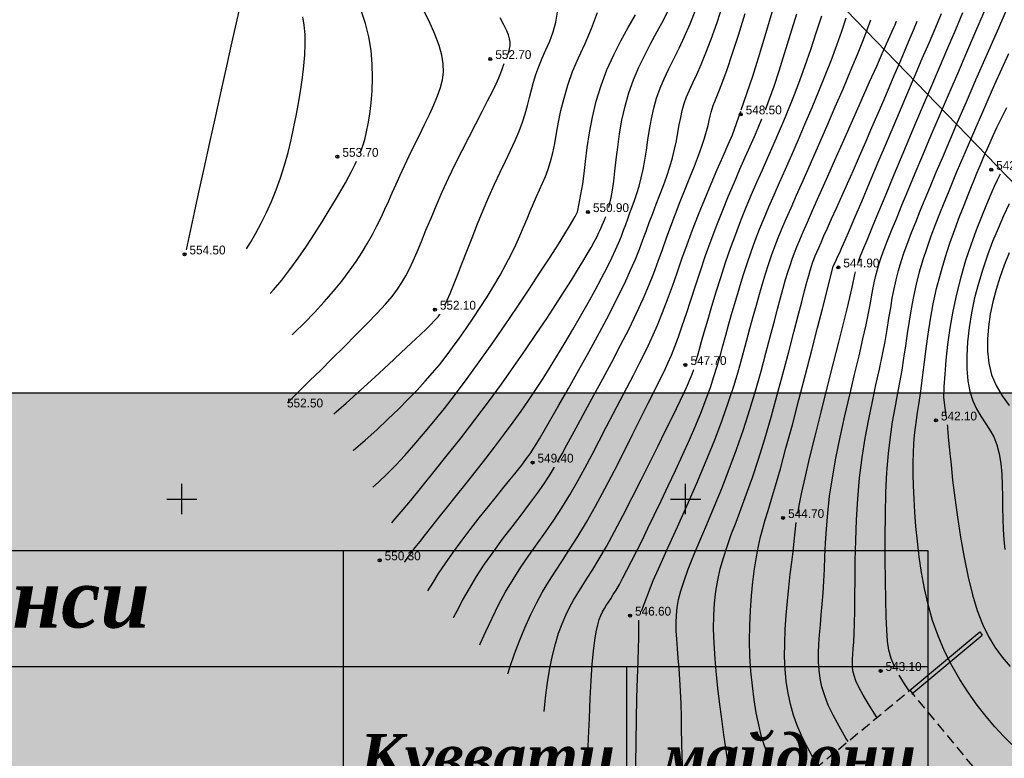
# Model space of a CAD drawing. Extents: x 10527 to 38813, y 13847 to 37526.
# Tile 176 of 256: x 35187 to 35285, y 36412 to 36486. Entities that reach past the tile are written whole.
import ezdxf

# ---------------------------------------------------------------- set-up
doc = ezdxf.new("R2010")
doc.units = 0
doc.header["$LTSCALE"] = 0.5
doc.header["$MEASUREMENT"] = 0
doc.header["$PDMODE"] = 32
doc.header["$PDSIZE"] = 0.3
doc.linetypes.add('CONTI', pattern=[0])
doc.linetypes.add('ЗД_СТР_РАЗВ', pattern=[3, 2, -1])
for name, color, linetype in [('(004) Точки рельефа', 7, 'Continuous'), ('(007) Здания', 7, 'Continuous'), ('(040) Ограда', 7, 'Continuous'), ('GORIZDEFAULT', 32, 'CONTI'), ('PI_TTDEFAULT', 5, 'CONTI'), ('SETKR', 2, 'CONTI')]:
    doc.layers.add(name, color=color, linetype=linetype)
doc.layers.add('(032) Горизонтали утолщенные', color=32, linetype='Continuous', lineweight=30)
doc.layers.add('.', color=7, linetype='Continuous', lineweight=15)
doc.styles.add('D-431', font='txt')
doc.styles.get("Standard").update_dxf_attribs({"font": 'times.ttf'})
doc.linetypes.add('ОГРАДА_ГЛИН', pattern='A,4,["|",Standard,S=0.8,R=0,X=0,Y=-0.8],0.5,["|",Standard,S=0.8,R=0,X=0,Y=-0.8],3.5', length=8)

# ---------------------------------------------------------------- blocks, each defined once
blk = doc.blocks.new('BL_333')
at = {"color": 0}
for p, q in [((0, -1.5), (0, 1.5)), ((-1.5, 0), (1.5, 0))]:
    blk.add_line(p, q, dxfattribs=at)
blk = doc.blocks.new('gergrgrre')
at = {"layer": '(007) Здания', "linetype": 'ЗД_СТР_РАЗВ', "flags": 128}
blk.add_lwpolyline([(360128.84, 4200523.056), (360107.887, 4200505.749), (360101.297, 4200513.727), (360122.25, 4200531.033)], close=True, dxfattribs=at)
at = {"layer": '(032) Горизонтали утолщенные', "color": 32}
for points in [[(360076.11, 4200569.23, 552), (360076.35, 4200569.73, 552), (360076.63, 4200570.38, 552), (360076.97, 4200571.22, 552), (360077.36, 4200572.2, 552), (360077.8, 4200573.34, 552), (360078.28, 4200574.59, 552), (360078.8, 4200575.92, 552), (360079.35, 4200577.29, 552), (360079.91, 4200578.66, 552), (360080.48, 4200579.98, 552), (360081.04, 4200581.24, 552), (360081.59, 4200582.42, 552), (360082.12, 4200583.53, 552), (360082.62, 4200584.57, 552), (360083.07, 4200585.56, 552), (360083.47, 4200586.49, 552), (360083.82, 4200587.38, 552), (360084.09, 4200588.22, 552), (360084.32, 4200589.03, 552), (360084.52, 4200589.82, 552), (360084.71, 4200590.59, 552), (360084.91, 4200591.35, 552), (360085.14, 4200592.12, 552), (360085.42, 4200592.91, 552), (360085.76, 4200593.72, 552), (360086.14, 4200594.55, 552), (360086.52, 4200595.43, 552), (360086.86, 4200596.34, 552), (360087.12, 4200597.3, 552), (360087.28, 4200598.31, 552)], [(360072.11, 4200543.75, 550), (360072.12, 4200543.77, 550), (360072.14, 4200543.79, 550), (360072.42, 4200544.2, 550), (360072.76, 4200544.67, 550), (360073.16, 4200545.2, 550), (360073.64, 4200545.8, 550), (360074.18, 4200546.5, 550), (360074.82, 4200547.29, 550), (360075.55, 4200548.2, 550), (360076.37, 4200549.23, 550), (360077.27, 4200550.35, 550), (360078.22, 4200551.55, 550), (360079.2, 4200552.79, 550), (360080.18, 4200554.04, 550), (360081.13, 4200555.28, 550), (360082.04, 4200556.48, 550), (360082.89, 4200557.62, 550), (360083.67, 4200558.72, 550), (360084.42, 4200559.79, 550), (360085.14, 4200560.86, 550), (360085.85, 4200561.95, 550), (360086.56, 4200563.07, 550), (360087.29, 4200564.26, 550), (360088.04, 4200565.52, 550), (360088.82, 4200566.83, 550), (360089.58, 4200568.15, 550), (360090.33, 4200569.46, 550), (360091.03, 4200570.73, 550), (360091.66, 4200571.91, 550), (360092.22, 4200572.98, 550), (360092.68, 4200573.92, 550), (360093.05, 4200574.73, 550), (360093.36, 4200575.44, 550), (360093.62, 4200576.08, 550), (360093.84, 4200576.67, 550), (360094.05, 4200577.24, 550), (360094.25, 4200577.8, 550), (360094.47, 4200578.38, 550), (360094.7, 4200578.99, 550), (360094.93, 4200579.63, 550), (360095.17, 4200580.32, 550), (360095.39, 4200581.05, 550), (360095.6, 4200581.85, 550), (360095.78, 4200582.7, 550), (360095.95, 4200583.63, 550), (360096.1, 4200584.61, 550), (360096.24, 4200585.63, 550), (360096.41, 4200586.67, 550), (360096.6, 4200587.72, 550), (360096.83, 4200588.76, 550), (360097.12, 4200589.77, 550), (360097.47, 4200590.75, 550), (360097.88, 4200591.7, 550), (360098.33, 4200592.67, 550), (360098.83, 4200593.67, 550), (360099.36, 4200594.73, 550), (360099.9, 4200595.88, 550), (360100.45, 4200597.15, 550), (360101, 4200598.55, 550)], [(360056.405, 4200574.834, 554), (360056.8, 4200575.46, 554), (360057.34, 4200576.37, 554), (360057.88, 4200577.36, 554), (360058.4, 4200578.41, 554), (360058.91, 4200579.52, 554), (360059.37, 4200580.68, 554), (360059.8, 4200581.88, 554), (360060.19, 4200583.11, 554), (360060.54, 4200584.37, 554), (360060.85, 4200585.64, 554), (360061.13, 4200586.92, 554), (360061.38, 4200588.18, 554), (360061.61, 4200589.43, 554), (360061.81, 4200590.65, 554), (360061.98, 4200591.83, 554), (360062.11, 4200592.97, 554), (360062.2, 4200594.07, 554), (360062.25, 4200595.11, 554), (360062.23, 4200596.09, 554), (360062.15, 4200597.01, 554), (360062.01, 4200597.85, 554)], [(360107.91, 4200588.6, 548), (360108.32, 4200589.7, 548), (360108.77, 4200590.97, 548), (360109.27, 4200592.49, 548), (360109.82, 4200594.19, 548), (360110.42, 4200596.1, 548), (360111.05, 4200598.12, 548)], [(360116.116, 4200525.967, 544), (360115.91, 4200526.3, 544), (360115.23, 4200527.46, 544), (360114.64, 4200528.56, 544), (360114.16, 4200529.56, 544), (360113.8, 4200530.49, 544), (360113.53, 4200531.37, 544), (360113.35, 4200532.21, 544), (360113.24, 4200533.04, 544), (360113.19, 4200533.87, 544), (360113.19, 4200534.72, 544), (360113.23, 4200535.61, 544), (360113.29, 4200536.54, 544), (360113.37, 4200537.52, 544), (360113.46, 4200538.53, 544), (360113.56, 4200539.59, 544), (360113.65, 4200540.7, 544), (360113.72, 4200541.85, 544), (360113.78, 4200543.04, 544), (360113.83, 4200544.3, 544), (360113.88, 4200545.63, 544), (360113.97, 4200547.06, 544), (360114.1, 4200548.61, 544), (360114.29, 4200550.28, 544), (360114.56, 4200552.1, 544), (360114.91, 4200554.07, 544), (360115.34, 4200556.14, 544), (360115.8, 4200558.26, 544), (360116.29, 4200560.35, 544), (360116.77, 4200562.36, 544), (360117.21, 4200564.22, 544), (360117.6, 4200565.88, 544), (360117.91, 4200567.28, 544), (360118.15, 4200568.45, 544), (360118.34, 4200569.43, 544), (360118.49, 4200570.26, 544), (360118.62, 4200570.97, 544), (360118.74, 4200571.6, 544), (360118.87, 4200572.18, 544), (360119.03, 4200572.77, 544), (360119.21, 4200573.38, 544), (360119.44, 4200574.05, 544), (360119.71, 4200574.79, 544), (360120.04, 4200575.65, 544), (360120.44, 4200576.64, 544), (360120.91, 4200577.8, 544), (360121.47, 4200579.14, 544), (360122.09, 4200580.65, 544), (360122.79, 4200582.32, 544), (360123.54, 4200584.11, 544), (360124.35, 4200586.02, 544), (360125.2, 4200588.02, 544), (360126.08, 4200590.1, 544), (360127, 4200592.21, 544), (360127.91, 4200594.34, 544), (360128.81, 4200596.42, 544), (360129.67, 4200598.41, 544)], [(360099.73, 4200523.08, 546), (360099.66, 4200524.46, 546), (360099.62, 4200525.83, 546), (360099.6, 4200527.17, 546), (360099.59, 4200528.48, 546), (360099.55, 4200529.73, 546), (360099.5, 4200530.94, 546), (360099.43, 4200532.09, 546), (360099.35, 4200533.18, 546), (360099.26, 4200534.21, 546), (360099.18, 4200535.18, 546), (360099.12, 4200536.09, 546), (360099.07, 4200536.94, 546), (360099.05, 4200537.72, 546), (360099.08, 4200538.47, 546), (360099.16, 4200539.23, 546), (360099.3, 4200540.03, 546), (360099.53, 4200540.91, 546), (360099.84, 4200541.9, 546), (360100.26, 4200543.04, 546), (360100.79, 4200544.37, 546), (360101.4, 4200545.85, 546), (360102.09, 4200547.47, 546), (360102.83, 4200549.22, 546), (360103.58, 4200551.06, 546), (360104.33, 4200552.97, 546), (360105.06, 4200554.92, 546), (360105.74, 4200556.91, 546), (360106.37, 4200558.88, 546), (360106.95, 4200560.82, 546), (360107.48, 4200562.69, 546), (360107.96, 4200564.46, 546), (360108.39, 4200566.09, 546), (360108.78, 4200567.56, 546), (360109.12, 4200568.85, 546), (360109.41, 4200569.96, 546), (360109.68, 4200570.93, 546), (360109.92, 4200571.77, 546), (360110.14, 4200572.51, 546), (360110.36, 4200573.18, 546), (360110.57, 4200573.81, 546), (360110.79, 4200574.41, 546), (360111.03, 4200575.03, 546), (360111.32, 4200575.72, 546), (360111.66, 4200576.52, 546), (360112.09, 4200577.48, 546), (360112.6, 4200578.64, 546), (360113.23, 4200580.04, 546), (360113.97, 4200581.72, 546), (360114.81, 4200583.61, 546), (360115.7, 4200585.6, 546), (360116.6, 4200587.62, 546), (360117.46, 4200589.58, 546), (360118.26, 4200591.39, 546), (360118.96, 4200592.95, 546), (360119.51, 4200594.2, 546), (360119.94, 4200595.16, 546), (360120.26, 4200595.88, 546), (360120.49, 4200596.4, 546), (360120.66, 4200596.78, 546), (360120.78, 4200597.04, 546), (360120.87, 4200597.24, 546), (360120.92, 4200597.4, 546)], [(360082.35, 4200532.674, 548), (360082.58, 4200533.38, 548), (360083.02, 4200534.65, 548), (360083.51, 4200535.95, 548), (360084.04, 4200537.24, 548), (360084.6, 4200538.5, 548), (360085.19, 4200539.69, 548), (360085.8, 4200540.79, 548), (360086.43, 4200541.83, 548), (360087.09, 4200542.86, 548), (360087.79, 4200543.92, 548), (360088.52, 4200545.05, 548), (360089.31, 4200546.29, 548), (360090.15, 4200547.7, 548), (360091.05, 4200549.29, 548), (360091.98, 4200551.03, 548), (360092.93, 4200552.84, 548), (360093.85, 4200554.65, 548), (360094.74, 4200556.41, 548), (360095.56, 4200558.05, 548), (360096.28, 4200559.51, 548), (360096.9, 4200560.73, 548), (360097.41, 4200561.76, 548), (360097.86, 4200562.66, 548), (360098.24, 4200563.48, 548), (360098.59, 4200564.29, 548), (360098.93, 4200565.14, 548), (360099.28, 4200566.09, 548), (360099.66, 4200567.18, 548), (360100.07, 4200568.41, 548), (360100.5, 4200569.74, 548), (360100.97, 4200571.16, 548), (360101.46, 4200572.64, 548), (360101.98, 4200574.15, 548), (360102.52, 4200575.67, 548), (360103.09, 4200577.18, 548), (360103.68, 4200578.65, 548), (360104.26, 4200580.07, 548), (360104.84, 4200581.44, 548), (360105.39, 4200582.72, 548), (360105.92, 4200583.92, 548), (360106.4, 4200585, 548), (360106.82, 4200585.95, 548), (360107.2, 4200586.84, 548), (360107.56, 4200587.72, 548)], [(360131.2, 4200582.23, 542), (360130.92, 4200581.63, 542), (360130.62, 4200580.99, 542), (360130.3, 4200580.25, 542), (360129.85, 4200579.21, 542), (360129.36, 4200578.01, 542), (360128.84, 4200576.67, 542), (360128.31, 4200575.2, 542), (360127.79, 4200573.65, 542), (360127.3, 4200572.02, 542), (360126.87, 4200570.34, 542), (360126.51, 4200568.64, 542), (360126.22, 4200566.96, 542), (360125.99, 4200565.33, 542), (360125.82, 4200563.79, 542), (360125.71, 4200562.38, 542), (360125.63, 4200561.13, 542), (360125.6, 4200560.09, 542), (360125.82, 4200558.25, 542)], [(360065.097, 4200558.457, 552), (360066.3, 4200559.51, 552), (360067.72, 4200560.79, 552), (360069.14, 4200562.08, 552), (360070.5, 4200563.34, 552), (360071.75, 4200564.5, 552), (360072.81, 4200565.49, 552), (360073.65, 4200566.29, 552), (360074.28, 4200566.89, 552), (360074.74, 4200567.34, 552), (360075.06, 4200567.67, 552), (360075.28, 4200567.91, 552), (360075.43, 4200568.09, 552), (360075.56, 4200568.26, 552), (360075.59, 4200568.3, 552), (360075.62, 4200568.35, 552)], [(360125.94, 4200557.37, 542), (360125.98, 4200557.21, 542), (360126, 4200556.98, 542), (360126.03, 4200556.64, 542), (360126.07, 4200556.16, 542), (360126.13, 4200555.48, 542), (360126.21, 4200554.57, 542), (360126.34, 4200553.39, 542), (360126.5, 4200551.89, 542), (360126.72, 4200550.13, 542), (360126.98, 4200548.22, 542), (360127.29, 4200546.21, 542), (360127.63, 4200544.2, 542), (360128.03, 4200542.27, 542), (360128.46, 4200540.49, 542), (360128.94, 4200538.94, 542), (360129.46, 4200537.58, 542), (360130.05, 4200536.38, 542), (360130.69, 4200535.31, 542), (360131.41, 4200534.32, 542), (360132.21, 4200533.38, 542)]]:
    blk.add_polyline3d(points, dxfattribs=at)
at = {"layer": '(040) Ограда', "linetype": 'ОГРАДА_ГЛИН', "flags": 128}
blk.add_lwpolyline([(360122.179, 4200530.975), (360129.187, 4200536.822)], dxfattribs=at)
at = {"linetype": 'Continuous', "elevation": 1.643}
blk.add_lwpolyline([(359968.105, 4200751.148), (360144.875, 4200568.598), (360208.905, 4200501.768), (360248.135, 4200449.088), (360280.365, 4200400.868), (360329.345, 4200345.008), (360410.625, 4200285.188), (360473.125, 4200218.998), (360491.256, 4200199.541)], dxfattribs=at)
at = {"linetype": 'Continuous'}
for points in [[(360122.435, 4200530.668), (360129.443, 4200536.515)], [(360129.187, 4200536.822), (360129.443, 4200536.515)]]:
    blk.add_lwpolyline(points, dxfattribs=at)
at = {"layer": 'GORIZDEFAULT', "color": 32}
for points in [[(360067.74, 4200584.4, 553.5), (360067.88, 4200584.78, 553.5), (360068.03, 4200585.24, 553.5), (360068.19, 4200585.79, 553.5), (360068.34, 4200586.44, 553.5), (360068.49, 4200587.22, 553.5), (360068.65, 4200588.19, 553.5), (360068.78, 4200589.3, 553.5), (360068.88, 4200590.51, 553.5), (360068.92, 4200591.79, 553.5), (360068.9, 4200593.13, 553.5), (360068.78, 4200594.49, 553.5), (360068.57, 4200595.85, 553.5), (360068.23, 4200597.18, 553.5), (360067.79, 4200598.47, 553.5)], [(360082.34, 4200594.09, 552.5), (360082.44, 4200594.37, 552.5), (360082.53, 4200594.67, 552.5), (360082.57, 4200594.99, 552.5), (360082.57, 4200595.32, 552.5), (360082.52, 4200595.66, 552.5), (360082.41, 4200596.04, 552.5), (360082.22, 4200596.5, 552.5), (360081.96, 4200597.05, 552.5), (360081.61, 4200597.74, 552.5)], [(360060.944, 4200566.282, 553), (360061.15, 4200566.48, 553), (360062.16, 4200567.48, 553), (360063.16, 4200568.52, 553), (360064.14, 4200569.57, 553), (360065.04, 4200570.61, 553), (360065.87, 4200571.62, 553), (360066.62, 4200572.61, 553), (360067.29, 4200573.56, 553), (360067.89, 4200574.49, 553), (360068.43, 4200575.39, 553), (360068.92, 4200576.26, 553), (360069.37, 4200577.11, 553), (360069.78, 4200577.94, 553), (360070.16, 4200578.76, 553), (360070.53, 4200579.57, 553), (360070.89, 4200580.39, 553), (360071.27, 4200581.24, 553), (360071.66, 4200582.13, 553), (360072.1, 4200583.06, 553), (360072.57, 4200584.04, 553), (360073.07, 4200585.06, 553), (360073.58, 4200586.1, 553), (360074.09, 4200587.14, 553), (360074.57, 4200588.15, 553), (360075, 4200589.11, 553), (360075.37, 4200590.01, 553), (360075.66, 4200590.83, 553), (360075.86, 4200591.6, 553), (360075.96, 4200592.36, 553), (360075.94, 4200593.16, 553), (360075.8, 4200594.02, 553), (360075.53, 4200594.99, 553), (360075.11, 4200596.12, 553), (360074.54, 4200597.41, 553), (360073.82, 4200598.83, 553)], [(360092.37, 4200578.91, 550.5), (360092.49, 4200579.36, 550.5), (360092.62, 4200579.93, 550.5), (360092.74, 4200580.65, 550.5), (360092.87, 4200581.55, 550.5), (360092.98, 4200582.54, 550.5), (360093.11, 4200583.68, 550.5), (360093.26, 4200584.92, 550.5), (360093.44, 4200586.23, 550.5), (360093.68, 4200587.59, 550.5), (360093.99, 4200588.96, 550.5), (360094.37, 4200590.3, 550.5), (360094.83, 4200591.59, 550.5), (360095.37, 4200592.84, 550.5), (360095.95, 4200594.04, 550.5), (360096.56, 4200595.22, 550.5), (360097.18, 4200596.37, 550.5), (360097.79, 4200597.52, 550.5), (360098.36, 4200598.66, 550.5)], [(360087.28, 4200553.68, 549), (360087.74, 4200554.5, 549), (360088.22, 4200555.37, 549), (360088.74, 4200556.34, 549), (360089.32, 4200557.43, 549), (360090.07, 4200558.8, 549), (360090.9, 4200560.32, 549), (360091.78, 4200561.93, 549), (360092.68, 4200563.59, 549), (360093.55, 4200565.26, 549), (360094.38, 4200566.88, 549), (360095.13, 4200568.43, 549), (360095.78, 4200569.85, 549), (360096.34, 4200571.17, 549), (360096.83, 4200572.41, 549), (360097.27, 4200573.6, 549), (360097.69, 4200574.76, 549), (360098.1, 4200575.91, 549), (360098.53, 4200577.08, 549), (360098.99, 4200578.29, 549), (360099.47, 4200579.51, 549), (360099.96, 4200580.73, 549), (360100.43, 4200581.91, 549), (360100.88, 4200583.03, 549), (360101.28, 4200584.07, 549), (360101.62, 4200585, 549), (360101.88, 4200585.8, 549), (360102.08, 4200586.48, 549), (360102.22, 4200587.06, 549), (360102.34, 4200587.56, 549), (360102.43, 4200587.99, 549), (360102.52, 4200588.37, 549), (360102.62, 4200588.71, 549), (360102.74, 4200589.05, 549), (360102.9, 4200589.44, 549), (360103.1, 4200589.92, 549), (360103.37, 4200590.58, 549), (360103.7, 4200591.45, 549), (360104.12, 4200592.61, 549), (360104.63, 4200594.12, 549), (360105.24, 4200596, 549), (360105.92, 4200598.16, 549)], [(360074.41, 4200540.91, 549.5), (360074.93, 4200541.73, 549.5), (360075.48, 4200542.61, 549.5), (360076.12, 4200543.59, 549.5), (360076.88, 4200544.66, 549.5), (360077.72, 4200545.8, 549.5), (360078.61, 4200546.97, 549.5), (360079.52, 4200548.13, 549.5), (360080.41, 4200549.24, 549.5), (360081.23, 4200550.27, 549.5), (360081.96, 4200551.17, 549.5), (360082.56, 4200551.91, 549.5), (360083.04, 4200552.51, 549.5), (360083.43, 4200553, 549.5), (360083.73, 4200553.38, 549.5), (360083.96, 4200553.68, 549.5), (360084.15, 4200553.93, 549.5), (360084.32, 4200554.15, 549.5), (360084.47, 4200554.36, 549.5), (360084.63, 4200554.6, 549.5), (360084.84, 4200554.92, 549.5), (360085.12, 4200555.37, 549.5), (360085.49, 4200555.99, 549.5), (360085.98, 4200556.83, 549.5), (360086.62, 4200557.94, 549.5), (360087.43, 4200559.33, 549.5), (360088.36, 4200560.97, 549.5), (360089.37, 4200562.76, 549.5), (360090.41, 4200564.63, 549.5), (360091.44, 4200566.51, 549.5), (360092.4, 4200568.32, 549.5), (360093.25, 4200569.98, 549.5), (360093.96, 4200571.42, 549.5), (360094.54, 4200572.69, 549.5), (360095.01, 4200573.79, 549.5), (360095.41, 4200574.79, 549.5), (360095.75, 4200575.7, 549.5), (360096.07, 4200576.57, 549.5), (360096.39, 4200577.44, 549.5), (360096.73, 4200578.33, 549.5), (360097.09, 4200579.25, 549.5), (360097.45, 4200580.18, 549.5), (360097.8, 4200581.11, 549.5), (360098.13, 4200582.04, 549.5), (360098.44, 4200582.96, 549.5), (360098.7, 4200583.85, 549.5), (360098.91, 4200584.72, 549.5), (360099.09, 4200585.55, 549.5), (360099.23, 4200586.35, 549.5), (360099.37, 4200587.12, 549.5), (360099.51, 4200587.85, 549.5), (360099.67, 4200588.56, 549.5), (360099.87, 4200589.24, 549.5), (360100.1, 4200589.9, 549.5), (360100.39, 4200590.57, 549.5), (360100.72, 4200591.3, 549.5), (360101.1, 4200592.12, 549.5), (360101.53, 4200593.09, 549.5), (360102.01, 4200594.25, 549.5), (360102.54, 4200595.63, 549.5), (360103.12, 4200597.27, 549.5), (360103.73, 4200599.12, 549.5)], [(360101.06, 4200563.74, 547.5), (360101.21, 4200564.26, 547.5), (360101.38, 4200564.88, 547.5), (360101.59, 4200565.62, 547.5), (360101.88, 4200566.65, 547.5), (360102.22, 4200567.84, 547.5), (360102.61, 4200569.15, 547.5), (360103.03, 4200570.55, 547.5), (360103.49, 4200571.99, 547.5), (360103.96, 4200573.46, 547.5), (360104.46, 4200574.9, 547.5), (360104.97, 4200576.29, 547.5), (360105.49, 4200577.63, 547.5), (360106.02, 4200578.94, 547.5), (360106.55, 4200580.2, 547.5), (360107.08, 4200581.44, 547.5), (360107.62, 4200582.66, 547.5), (360108.15, 4200583.87, 547.5), (360108.68, 4200585.07, 547.5), (360109.21, 4200586.28, 547.5), (360109.73, 4200587.52, 547.5), (360110.26, 4200588.8, 547.5), (360110.79, 4200590.13, 547.5), (360111.32, 4200591.53, 547.5), (360111.87, 4200593.02, 547.5), (360112.41, 4200594.6, 547.5), (360112.96, 4200596.25, 547.5), (360113.5, 4200597.93, 547.5)], [(360095.61, 4200538.88, 546.5), (360096.77, 4200541.91, 546.5), (360097.46, 4200543.43, 546.5), (360098.28, 4200545.23, 546.5), (360099.19, 4200547.24, 546.5), (360100.15, 4200549.39, 546.5), (360101.11, 4200551.59, 546.5), (360102.04, 4200553.78, 546.5), (360102.89, 4200555.89, 546.5), (360103.62, 4200557.84, 546.5), (360104.26, 4200559.64, 546.5), (360104.8, 4200561.31, 546.5), (360105.27, 4200562.86, 546.5), (360105.68, 4200564.3, 546.5), (360106.05, 4200565.65, 546.5), (360106.38, 4200566.92, 546.5), (360106.71, 4200568.12, 546.5), (360107.02, 4200569.25, 546.5), (360107.32, 4200570.33, 546.5), (360107.62, 4200571.36, 546.5), (360107.92, 4200572.34, 546.5), (360108.23, 4200573.27, 546.5), (360108.53, 4200574.17, 546.5), (360108.85, 4200575.04, 546.5), (360109.19, 4200575.9, 546.5), (360109.56, 4200576.81, 546.5), (360109.98, 4200577.8, 546.5), (360110.46, 4200578.9, 546.5), (360111.01, 4200580.15, 546.5), (360111.65, 4200581.6, 546.5), (360112.38, 4200583.25, 546.5), (360113.18, 4200585.07, 546.5), (360114.01, 4200586.97, 546.5), (360114.84, 4200588.9, 546.5), (360115.65, 4200590.77, 546.5), (360116.4, 4200592.53, 546.5), (360117.05, 4200594.1, 546.5), (360117.59, 4200595.43, 546.5), (360118.03, 4200596.56, 546.5), (360118.39, 4200597.55, 546.5)], [(360090.303, 4200524.424, 547), (360090.37, 4200526.29, 547), (360090.45, 4200528.28, 547), (360090.54, 4200530.22, 547), (360090.64, 4200532.02, 547), (360090.74, 4200533.61, 547), (360090.86, 4200534.93, 547), (360090.99, 4200536, 547), (360091.13, 4200536.84, 547), (360091.27, 4200537.51, 547), (360091.43, 4200538.04, 547), (360091.59, 4200538.46, 547), (360091.76, 4200538.81, 547), (360091.94, 4200539.13, 547), (360092.12, 4200539.45, 547), (360092.33, 4200539.77, 547), (360092.56, 4200540.12, 547), (360092.81, 4200540.52, 547), (360093.09, 4200540.98, 547), (360093.42, 4200541.54, 547), (360093.78, 4200542.19, 547), (360094.18, 4200542.96, 547), (360094.63, 4200543.83, 547), (360095.13, 4200544.81, 547), (360095.67, 4200545.9, 547), (360096.25, 4200547.1, 547), (360096.89, 4200548.41, 547), (360097.56, 4200549.82, 547), (360098.27, 4200551.3, 547), (360098.99, 4200552.83, 547), (360099.69, 4200554.37, 547), (360100.37, 4200555.88, 547), (360101, 4200557.33, 547), (360101.56, 4200558.69, 547), (360102.04, 4200559.93, 547), (360102.46, 4200561.08, 547), (360102.81, 4200562.15, 547), (360103.13, 4200563.18, 547), (360103.42, 4200564.19, 547), (360103.7, 4200565.21, 547), (360103.99, 4200566.27, 547), (360104.29, 4200567.38, 547), (360104.62, 4200568.54, 547), (360104.97, 4200569.74, 547), (360105.33, 4200570.95, 547), (360105.7, 4200572.17, 547), (360106.1, 4200573.37, 547), (360106.5, 4200574.53, 547), (360106.91, 4200575.66, 547), (360107.34, 4200576.77, 547), (360107.79, 4200577.87, 547), (360108.26, 4200579, 547), (360108.77, 4200580.17, 547), (360109.31, 4200581.41, 547), (360109.9, 4200582.73, 547), (360110.53, 4200584.16, 547), (360111.19, 4200585.68, 547), (360111.87, 4200587.25, 547), (360112.55, 4200588.85, 547), (360113.22, 4200590.45, 547), (360113.86, 4200592.03, 547), (360114.46, 4200593.56, 547), (360115, 4200595.02, 547), (360115.5, 4200596.41, 547), (360115.94, 4200597.74, 547)], [(360067.021, 4200554.832, 551.5), (360067.03, 4200554.84, 551.5), (360068.19, 4200555.84, 551.5), (360069.34, 4200556.88, 551.5), (360070.44, 4200557.92, 551.5), (360071.49, 4200558.93, 551.5), (360072.47, 4200559.9, 551.5), (360073.34, 4200560.81, 551.5), (360074.14, 4200561.68, 551.5), (360074.87, 4200562.51, 551.5), (360075.56, 4200563.33, 551.5), (360076.22, 4200564.16, 551.5), (360076.87, 4200565.02, 551.5), (360077.53, 4200565.93, 551.5), (360078.22, 4200566.91, 551.5), (360078.92, 4200567.93, 551.5), (360079.62, 4200568.99, 551.5), (360080.31, 4200570.07, 551.5), (360080.97, 4200571.15, 551.5), (360081.6, 4200572.22, 551.5), (360082.17, 4200573.26, 551.5), (360082.69, 4200574.26, 551.5), (360083.14, 4200575.21, 551.5), (360083.55, 4200576.12, 551.5), (360083.92, 4200576.98, 551.5), (360084.26, 4200577.8, 551.5), (360084.58, 4200578.57, 551.5), (360084.9, 4200579.31, 551.5), (360085.2, 4200580, 551.5), (360085.51, 4200580.66, 551.5), (360085.8, 4200581.32, 551.5), (360086.09, 4200582, 551.5), (360086.35, 4200582.72, 551.5), (360086.6, 4200583.48, 551.5), (360086.81, 4200584.33, 551.5), (360087.01, 4200585.26, 551.5), (360087.19, 4200586.28, 551.5), (360087.39, 4200587.37, 551.5), (360087.63, 4200588.54, 551.5), (360087.93, 4200589.77, 551.5), (360088.3, 4200591.06, 551.5), (360088.78, 4200592.4, 551.5), (360089.37, 4200593.77, 551.5), (360090.02, 4200595.2, 551.5), (360090.67, 4200596.69, 551.5), (360091.25, 4200598.25, 551.5)], [(360108.42, 4200524.02, 545), (360108.09, 4200524.79, 545), (360107.79, 4200525.62, 545), (360107.51, 4200526.54, 545), (360107.25, 4200527.61, 545), (360107.01, 4200528.8, 545), (360106.79, 4200530.1, 545), (360106.62, 4200531.48, 545), (360106.48, 4200532.93, 545), (360106.38, 4200534.42, 545), (360106.34, 4200535.94, 545), (360106.36, 4200537.45, 545), (360106.43, 4200538.94, 545), (360106.54, 4200540.39, 545), (360106.68, 4200541.78, 545), (360106.85, 4200543.07, 545), (360107.04, 4200544.26, 545), (360107.24, 4200545.32, 545), (360107.44, 4200546.24, 545), (360107.66, 4200547.09, 545), (360107.9, 4200547.94, 545), (360108.18, 4200548.88, 545), (360108.52, 4200549.98, 545), (360108.92, 4200551.33, 545), (360109.4, 4200553, 545), (360109.96, 4200555.04, 545), (360110.59, 4200557.36, 545), (360111.24, 4200559.83, 545), (360111.9, 4200562.35, 545), (360112.52, 4200564.77, 545), (360113.09, 4200566.98, 545), (360113.57, 4200568.86, 545), (360114.64, 4200573.08, 545), (360114.93, 4200573.69, 545), (360115.01, 4200573.86, 545), (360115.12, 4200574.1, 545), (360115.29, 4200574.45, 545), (360115.51, 4200574.97, 545), (360115.83, 4200575.69, 545), (360116.25, 4200576.67, 545), (360116.79, 4200577.94, 545), (360117.47, 4200579.53, 545), (360118.26, 4200581.38, 545), (360119.12, 4200583.42, 545), (360120.03, 4200585.56, 545), (360120.95, 4200587.74, 545), (360121.86, 4200589.87, 545), (360122.71, 4200591.87, 545), (360123.49, 4200593.69, 545), (360124.19, 4200595.32, 545), (360124.82, 4200596.81, 545), (360125.38, 4200598.17, 545)], [(360117.11, 4200573.42, 544.5), (360117.3, 4200573.95, 544.5), (360117.59, 4200574.69, 544.5), (360118, 4200575.69, 544.5), (360118.54, 4200577, 544.5), (360119.16, 4200578.51, 544.5), (360119.89, 4200580.26, 544.5), (360120.7, 4200582.21, 544.5), (360121.58, 4200584.3, 544.5), (360122.49, 4200586.46, 544.5), (360123.41, 4200588.64, 544.5), (360124.32, 4200590.78, 544.5), (360125.19, 4200592.82, 544.5), (360126.02, 4200594.76, 544.5), (360126.8, 4200596.57, 544.5), (360127.52, 4200598.27, 544.5)], [(360105.51, 4200588.6, 548.5), (360106.68, 4200591.95, 548.5), (360107.23, 4200593.78, 548.5), (360107.89, 4200595.94, 548.5), (360108.6, 4200598.31, 548.5), (360109.34, 4200600.76, 548.5), (360110.07, 4200603.16, 548.5), (360110.74, 4200605.39, 548.5), (360111.33, 4200607.32, 548.5), (360111.77, 4200608.78, 548.5), (360112.11, 4200609.92, 548.5), (360112.38, 4200610.78, 548.5), (360112.58, 4200611.43, 548.5), (360112.73, 4200611.9, 548.5), (360112.86, 4200612.27, 548.5), (360112.98, 4200612.57, 548.5)], [(360118.979, 4200528.331, 543.5), (360118.94, 4200528.39, 543.5), (360118.2, 4200529.56, 543.5), (360117.62, 4200530.54, 543.5), (360117.19, 4200531.33, 543.5), (360116.9, 4200531.98, 543.5), (360116.71, 4200532.51, 543.5), (360116.6, 4200532.96, 543.5), (360116.56, 4200533.37, 543.5), (360116.55, 4200533.76, 543.5), (360116.57, 4200534.16, 543.5), (360116.6, 4200534.62, 543.5), (360116.64, 4200535.16, 543.5), (360116.68, 4200535.83, 543.5), (360116.72, 4200536.65, 543.5), (360116.76, 4200537.66, 543.5), (360116.79, 4200538.9, 543.5), (360116.8, 4200540.37, 543.5), (360116.81, 4200542.06, 543.5), (360116.83, 4200543.92, 543.5), (360116.88, 4200545.9, 543.5), (360116.96, 4200547.95, 543.5), (360117.08, 4200550.03, 543.5), (360117.27, 4200552.1, 543.5), (360117.52, 4200554.11, 543.5), (360117.83, 4200556.05, 543.5), (360118.17, 4200557.91, 543.5), (360118.53, 4200559.67, 543.5), (360118.89, 4200561.34, 543.5), (360119.24, 4200562.89, 543.5), (360119.54, 4200564.33, 543.5), (360119.79, 4200565.64, 543.5), (360120, 4200566.83, 543.5), (360120.18, 4200567.93, 543.5), (360120.35, 4200568.96, 543.5), (360120.51, 4200569.92, 543.5), (360120.69, 4200570.85, 543.5), (360120.89, 4200571.76, 543.5), (360121.12, 4200572.66, 543.5), (360121.39, 4200573.56, 543.5), (360121.7, 4200574.49, 543.5), (360122.05, 4200575.45, 543.5), (360122.43, 4200576.44, 543.5), (360122.84, 4200577.48, 543.5), (360123.29, 4200578.59, 543.5), (360123.77, 4200579.77, 543.5), (360124.3, 4200581.04, 543.5), (360124.87, 4200582.42, 543.5), (360125.51, 4200583.93, 543.5), (360126.21, 4200585.58, 543.5), (360126.99, 4200587.4, 543.5), (360127.86, 4200589.4, 543.5), (360128.81, 4200591.59, 543.5), (360129.82, 4200593.89, 543.5), (360130.85, 4200596.23, 543.5), (360131.85, 4200598.5, 543.5)], [(360120.72, 4200533.4, 543), (360120.39, 4200534.19, 543), (360120.18, 4200535, 543), (360120.04, 4200535.9, 543), (360119.96, 4200536.99, 543), (360119.91, 4200538.36, 543), (360119.87, 4200540.01, 543), (360119.83, 4200541.93, 543), (360119.8, 4200544.03, 543), (360119.79, 4200546.24, 543), (360119.82, 4200548.46, 543), (360119.88, 4200550.64, 543), (360119.98, 4200552.67, 543), (360120.13, 4200554.51, 543), (360120.32, 4200556.16, 543), (360120.54, 4200557.66, 543), (360120.78, 4200559.04, 543), (360121.02, 4200560.33, 543), (360121.26, 4200561.57, 543), (360121.48, 4200562.78, 543), (360121.67, 4200563.99, 543), (360121.85, 4200565.21, 543), (360122.02, 4200566.43, 543), (360122.2, 4200567.66, 543), (360122.4, 4200568.88, 543), (360122.63, 4200570.11, 543), (360122.9, 4200571.33, 543), (360123.21, 4200572.54, 543), (360123.57, 4200573.75, 543), (360123.97, 4200574.93, 543), (360124.38, 4200576.1, 543), (360124.81, 4200577.23, 543), (360125.24, 4200578.33, 543), (360125.66, 4200579.38, 543), (360126.08, 4200580.4, 543), (360126.48, 4200581.39, 543), (360126.89, 4200582.38, 543), (360127.32, 4200583.39, 543), (360127.77, 4200584.46, 543), (360128.26, 4200585.6, 543), (360128.79, 4200586.84, 543), (360129.38, 4200588.19, 543), (360130.02, 4200589.64, 543), (360130.69, 4200591.14, 543), (360131.38, 4200592.67, 543), (360132.07, 4200594.2, 543)], [(360132.37, 4200525.64, 542.5), (360131.54, 4200526.47, 542.5), (360130.69, 4200527.4, 542.5), (360129.83, 4200528.44, 542.5), (360128.94, 4200529.57, 542.5), (360128.07, 4200530.79, 542.5), (360127.22, 4200532.1, 542.5), (360126.42, 4200533.48, 542.5), (360125.69, 4200534.92, 542.5), (360125.05, 4200536.42, 542.5), (360124.5, 4200537.96, 542.5), (360124.06, 4200539.54, 542.5), (360123.69, 4200541.12, 542.5), (360123.41, 4200542.71, 542.5), (360123.18, 4200544.28, 542.5), (360123, 4200545.81, 542.5), (360122.86, 4200547.28, 542.5), (360122.75, 4200548.7, 542.5), (360122.67, 4200550.03, 542.5), (360122.62, 4200551.3, 542.5), (360122.59, 4200552.48, 542.5), (360122.58, 4200553.58, 542.5), (360122.6, 4200554.59, 542.5), (360122.65, 4200555.5, 542.5), (360122.71, 4200556.33, 542.5), (360122.8, 4200557.1, 542.5), (360122.9, 4200557.84, 542.5), (360123.02, 4200558.59, 542.5), (360123.15, 4200559.38, 542.5), (360123.28, 4200560.25, 542.5), (360123.42, 4200561.23, 542.5), (360123.55, 4200562.34, 542.5), (360123.7, 4200563.59, 542.5), (360123.87, 4200564.93, 542.5), (360124.06, 4200566.35, 542.5), (360124.29, 4200567.84, 542.5), (360124.57, 4200569.36, 542.5), (360124.91, 4200570.9, 542.5), (360125.31, 4200572.43, 542.5), (360125.75, 4200573.93, 542.5), (360126.23, 4200575.38, 542.5), (360126.72, 4200576.75, 542.5), (360127.19, 4200578.02, 542.5), (360127.64, 4200579.17, 542.5), (360128.04, 4200580.18, 542.5), (360128.38, 4200581.02, 542.5), (360128.66, 4200581.73, 542.5), (360128.91, 4200582.33, 542.5), (360129.12, 4200582.86, 542.5), (360129.32, 4200583.33, 542.5), (360129.52, 4200583.8, 542.5), (360129.73, 4200584.27, 542.5), (360129.96, 4200584.79, 542.5), (360130.22, 4200585.38, 542.5), (360130.53, 4200586.06, 542.5), (360130.9, 4200586.85, 542.5), (360131.34, 4200587.77, 542.5), (360131.86, 4200588.84, 542.5)], [(360068.965, 4200551.17, 551), (360069.53, 4200551.67, 551), (360070.39, 4200552.49, 551), (360071.24, 4200553.37, 551), (360072.12, 4200554.31, 551), (360073.04, 4200555.34, 551), (360074, 4200556.46, 551), (360075, 4200557.68, 551), (360076.06, 4200558.99, 551), (360077.16, 4200560.42, 551), (360078.31, 4200561.95, 551), (360079.51, 4200563.61, 551), (360080.76, 4200565.37, 551), (360082.02, 4200567.2, 551), (360083.27, 4200569.04, 551), (360084.47, 4200570.83, 551), (360085.57, 4200572.51, 551), (360086.56, 4200574.01, 551), (360087.38, 4200575.3, 551), (360088.01, 4200576.31, 551), (360088.48, 4200577.08, 551), (360088.81, 4200577.64, 551), (360089.03, 4200578.04, 551), (360089.17, 4200578.31, 551), (360089.26, 4200578.49, 551), (360089.31, 4200578.63, 551), (360089.81, 4200581.27, 551), (360089.92, 4200582.29, 551), (360090.05, 4200583.5, 551), (360090.23, 4200584.86, 551), (360090.46, 4200586.34, 551), (360090.75, 4200587.89, 551), (360091.13, 4200589.47, 551), (360091.61, 4200591.04, 551), (360092.19, 4200592.57, 551), (360092.86, 4200594.05, 551), (360093.57, 4200595.46, 551), (360094.3, 4200596.78, 551), (360095.01, 4200598.02, 551)], [(360050.47, 4200574.72, 554.5), (360051.26, 4200578.44, 554.5), (360051.7, 4200580.44, 554.5), (360052.22, 4200582.79, 554.5), (360052.79, 4200585.37, 554.5), (360053.37, 4200588.01, 554.5), (360053.94, 4200590.59, 554.5), (360054.47, 4200592.94, 554.5), (360054.91, 4200594.94, 554.5), (360055.76, 4200598.69, 554.5)], [(360132.11, 4200579.28, 541.5), (360131.55, 4200578.09, 541.5), (360131, 4200576.85, 541.5), (360130.47, 4200575.55, 541.5), (360129.96, 4200574.2, 541.5), (360129.48, 4200572.82, 541.5), (360129.05, 4200571.4, 541.5), (360128.68, 4200569.95, 541.5), (360128.37, 4200568.49, 541.5), (360128.13, 4200567.03, 541.5), (360127.97, 4200565.6, 541.5), (360127.89, 4200564.22, 541.5), (360127.9, 4200562.93, 541.5), (360128, 4200561.74, 541.5), (360128.2, 4200560.68, 541.5), (360128.5, 4200559.76, 541.5), (360128.88, 4200558.96, 541.5), (360129.3, 4200558.24, 541.5), (360129.74, 4200557.56, 541.5), (360130.17, 4200556.89, 541.5), (360130.57, 4200556.18, 541.5), (360130.89, 4200555.39, 541.5), (360131.12, 4200554.5, 541.5), (360131.28, 4200553.52, 541.5), (360131.37, 4200552.48, 541.5), (360131.42, 4200551.39, 541.5), (360131.45, 4200550.27, 541.5), (360131.46, 4200549.15, 541.5), (360131.48, 4200548.04, 541.5), (360131.52, 4200546.98, 541.5), (360131.58, 4200545.96, 541.5), (360131.67, 4200544.99, 541.5)], [(360104.21, 4200523.71, 545.5), (360103.95, 4200525.54, 545.5), (360103.79, 4200526.63, 545.5), (360103.61, 4200527.93, 545.5), (360103.42, 4200529.39, 545.5), (360103.23, 4200530.96, 545.5), (360103.06, 4200532.57, 545.5), (360102.92, 4200534.17, 545.5), (360102.82, 4200535.7, 545.5), (360102.78, 4200537.12, 545.5), (360102.79, 4200538.44, 545.5), (360102.87, 4200539.67, 545.5), (360103, 4200540.85, 545.5), (360103.19, 4200541.97, 545.5), (360103.44, 4200543.08, 545.5), (360103.75, 4200544.18, 545.5), (360104.11, 4200545.3, 545.5), (360104.53, 4200546.47, 545.5), (360105, 4200547.71, 545.5), (360105.5, 4200549.05, 545.5), (360106.05, 4200550.52, 545.5), (360106.63, 4200552.15, 545.5), (360107.23, 4200553.96, 545.5), (360107.85, 4200555.97, 545.5), (360108.48, 4200558.12, 545.5), (360109.09, 4200560.33, 545.5), (360109.69, 4200562.52, 545.5), (360110.24, 4200564.61, 545.5), (360110.74, 4200566.54, 545.5), (360111.18, 4200568.21, 545.5), (360111.53, 4200569.58, 545.5), (360111.81, 4200570.67, 545.5), (360112.04, 4200571.52, 545.5), (360112.22, 4200572.17, 545.5), (360112.36, 4200572.68, 545.5), (360112.49, 4200573.09, 545.5), (360112.6, 4200573.44, 545.5), (360112.73, 4200573.77, 545.5), (360112.86, 4200574.12, 545.5), (360113.02, 4200574.49, 545.5), (360113.21, 4200574.93, 545.5), (360113.45, 4200575.46, 545.5), (360113.73, 4200576.1, 545.5), (360114.08, 4200576.87, 545.5), (360114.49, 4200577.79, 545.5), (360114.97, 4200578.85, 545.5), (360115.49, 4200580.03, 545.5), (360116.05, 4200581.3, 545.5), (360116.65, 4200582.64, 545.5), (360117.26, 4200584.03, 545.5), (360117.87, 4200585.44, 545.5), (360118.49, 4200586.86, 545.5), (360119.1, 4200588.27, 545.5), (360119.69, 4200589.65, 545.5), (360120.26, 4200590.98, 545.5), (360120.81, 4200592.26, 545.5), (360121.32, 4200593.45, 545.5), (360121.79, 4200594.55, 545.5), (360122.23, 4200595.58, 545.5), (360122.62, 4200596.51, 545.5), (360122.99, 4200597.4, 545.5)], [(360132.1, 4200574.43, 541), (360131.61, 4200573.2, 541), (360131.18, 4200571.99, 541), (360130.81, 4200570.78, 541), (360130.49, 4200569.56, 541), (360130.23, 4200568.33, 541), (360130.05, 4200567.09, 541), (360129.95, 4200565.86, 541), (360129.97, 4200564.66, 541), (360130.1, 4200563.48, 541), (360130.37, 4200562.34, 541), (360130.81, 4200561.27, 541), (360131.4, 4200560.25, 541), (360132.12, 4200559.28, 541)], [(360060.49, 4200559.54, 552.5), (360061.83, 4200560.89, 552.5), (360062.71, 4200561.75, 552.5), (360063.75, 4200562.77, 552.5), (360064.9, 4200563.9, 552.5), (360066.1, 4200565.09, 552.5), (360067.28, 4200566.28, 552.5), (360068.39, 4200567.41, 552.5), (360069.38, 4200568.44, 552.5), (360070.2, 4200569.33, 552.5), (360070.86, 4200570.11, 552.5), (360071.4, 4200570.81, 552.5), (360071.85, 4200571.47, 552.5), (360072.23, 4200572.13, 552.5), (360072.59, 4200572.84, 552.5), (360072.95, 4200573.63, 552.5), (360073.34, 4200574.54, 552.5), (360073.77, 4200575.56, 552.5), (360074.23, 4200576.68, 552.5), (360074.73, 4200577.87, 552.5), (360075.27, 4200579.14, 552.5), (360075.85, 4200580.46, 552.5), (360076.47, 4200581.82, 552.5), (360077.14, 4200583.21, 552.5), (360077.83, 4200584.59, 552.5), (360078.51, 4200585.94, 552.5), (360079.18, 4200587.23, 552.5), (360079.8, 4200588.43, 552.5), (360080.35, 4200589.51, 552.5), (360080.82, 4200590.43, 552.5), (360081.19, 4200591.2, 552.5), (360081.46, 4200591.8, 552.5), (360081.65, 4200592.28, 552.5), (360081.79, 4200592.65, 552.5), (360081.9, 4200592.95, 552.5), (360081.98, 4200593.21, 552.5)], [(360079.575, 4200535.552, 548.5), (360079.61, 4200535.63, 548.5), (360080.18, 4200536.88, 548.5), (360080.79, 4200538.19, 548.5), (360081.44, 4200539.5, 548.5), (360082.13, 4200540.79, 548.5), (360082.87, 4200542.03, 548.5), (360083.64, 4200543.23, 548.5), (360084.45, 4200544.4, 548.5), (360085.27, 4200545.56, 548.5), (360086.1, 4200546.73, 548.5), (360086.92, 4200547.92, 548.5), (360087.72, 4200549.14, 548.5), (360088.5, 4200550.42, 548.5), (360089.26, 4200551.73, 548.5), (360089.99, 4200553.07, 548.5), (360090.71, 4200554.43, 548.5), (360091.42, 4200555.79, 548.5), (360092.12, 4200557.14, 548.5), (360092.8, 4200558.47, 548.5), (360093.49, 4200559.77, 548.5), (360094.16, 4200561.04, 548.5), (360094.82, 4200562.3, 548.5), (360095.46, 4200563.54, 548.5), (360096.07, 4200564.77, 548.5), (360096.66, 4200566.01, 548.5), (360097.21, 4200567.26, 548.5), (360097.72, 4200568.52, 548.5), (360098.21, 4200569.8, 548.5), (360098.68, 4200571.11, 548.5), (360099.15, 4200572.45, 548.5), (360099.63, 4200573.82, 548.5), (360100.14, 4200575.24, 548.5), (360100.69, 4200576.71, 548.5), (360101.28, 4200578.23, 548.5), (360101.9, 4200579.76, 548.5), (360102.53, 4200581.26, 548.5), (360103.14, 4200582.69, 548.5), (360103.71, 4200584.01, 548.5), (360104.22, 4200585.17, 548.5), (360104.65, 4200586.14, 548.5), (360105.47, 4200588.49, 548.5)], [(360058.76, 4200570.397, 553.5), (360059.09, 4200570.76, 553.5), (360059.91, 4200571.73, 553.5), (360060.73, 4200572.77, 553.5), (360061.56, 4200573.91, 553.5), (360062.38, 4200575.1, 553.5), (360063.18, 4200576.32, 553.5), (360063.94, 4200577.51, 553.5), (360064.63, 4200578.65, 553.5), (360065.26, 4200579.69, 553.5), (360065.79, 4200580.59, 553.5), (360066.24, 4200581.38, 553.5), (360066.58, 4200582, 553.5), (360066.84, 4200582.5, 553.5), (360067.04, 4200582.89, 553.5), (360067.2, 4200583.22, 553.5), (360067.34, 4200583.52, 553.5)], [(360070.841, 4200547.635, 550.5), (360070.99, 4200547.8, 550.5), (360071.78, 4200548.72, 550.5), (360072.73, 4200549.87, 550.5), (360073.83, 4200551.21, 550.5), (360075.05, 4200552.72, 550.5), (360076.35, 4200554.35, 550.5), (360077.71, 4200556.07, 550.5), (360079.07, 4200557.85, 550.5), (360080.42, 4200559.64, 550.5), (360081.72, 4200561.41, 550.5), (360082.95, 4200563.14, 550.5), (360084.12, 4200564.82, 550.5), (360085.21, 4200566.42, 550.5), (360086.22, 4200567.92, 550.5), (360087.13, 4200569.31, 550.5), (360087.95, 4200570.58, 550.5), (360088.66, 4200571.7, 550.5), (360089.27, 4200572.69, 550.5), (360089.8, 4200573.55, 550.5), (360090.24, 4200574.3, 550.5), (360090.61, 4200574.94, 550.5), (360090.92, 4200575.5, 550.5), (360091.18, 4200575.99, 550.5), (360091.4, 4200576.44, 550.5), (360091.59, 4200576.83, 550.5), (360091.73, 4200577.17, 550.5), (360091.86, 4200577.47, 550.5), (360091.97, 4200577.76, 550.5), (360092.07, 4200578.03, 550.5)], [(360111.12, 4200548.57, 544.5), (360111.3, 4200549.53, 544.5), (360111.53, 4200550.69, 544.5), (360111.85, 4200552.1, 544.5), (360112.3, 4200554.03, 544.5), (360112.84, 4200556.24, 544.5), (360113.44, 4200558.61, 544.5), (360114.04, 4200561.03, 544.5), (360114.64, 4200563.38, 544.5), (360115.19, 4200565.55, 544.5), (360115.66, 4200567.43, 544.5), (360116.02, 4200568.87, 544.5), (360116.28, 4200570, 544.5), (360116.48, 4200570.84, 544.5), (360116.62, 4200571.47, 544.5), (360116.72, 4200571.93, 544.5), (360116.79, 4200572.27, 544.5), (360116.85, 4200572.54, 544.5)], [(360085.96, 4200528.929, 547.5), (360086.1, 4200530.28, 547.5), (360086.29, 4200531.82, 547.5), (360086.51, 4200533.23, 547.5), (360086.78, 4200534.5, 547.5), (360087.07, 4200535.65, 547.5), (360087.39, 4200536.69, 547.5), (360087.73, 4200537.63, 547.5), (360088.1, 4200538.48, 547.5), (360088.48, 4200539.25, 547.5), (360088.87, 4200539.96, 547.5), (360089.29, 4200540.66, 547.5), (360089.74, 4200541.37, 547.5), (360090.24, 4200542.15, 547.5), (360090.79, 4200543.03, 547.5), (360091.42, 4200544.07, 547.5), (360092.13, 4200545.31, 547.5), (360092.93, 4200546.77, 547.5), (360093.79, 4200548.4, 547.5), (360094.69, 4200550.14, 547.5), (360095.58, 4200551.91, 547.5), (360096.45, 4200553.64, 547.5), (360097.26, 4200555.27, 547.5), (360097.98, 4200556.73, 547.5), (360098.59, 4200557.96, 547.5), (360099.09, 4200558.98, 547.5), (360099.49, 4200559.82, 547.5), (360099.82, 4200560.51, 547.5), (360100.08, 4200561.07, 547.5), (360100.29, 4200561.53, 547.5), (360100.46, 4200561.94, 547.5), (360100.64, 4200562.39, 547.5), (360100.8, 4200562.86, 547.5)], [(360076.962, 4200538.262, 549), (360077.32, 4200538.92, 549), (360077.9, 4200540, 549), (360078.54, 4200541.14, 549), (360079.25, 4200542.32, 549), (360080.05, 4200543.54, 549), (360080.93, 4200544.78, 549), (360081.84, 4200546.02, 549), (360082.77, 4200547.24, 549), (360083.67, 4200548.42, 549), (360084.52, 4200549.54, 549), (360085.29, 4200550.58, 549), (360085.92, 4200551.49, 549), (360086.48, 4200552.35, 549), (360086.99, 4200553.18, 549)], [(360113.129, 4200523.5, 544.5), (360113.1, 4200523.55, 544.5), (360112.53, 4200524.56, 544.5), (360112, 4200525.55, 544.5), (360111.51, 4200526.54, 544.5), (360111.07, 4200527.55, 544.5), (360110.71, 4200528.58, 544.5), (360110.4, 4200529.65, 544.5), (360110.17, 4200530.76, 544.5), (360109.99, 4200531.91, 544.5), (360109.88, 4200533.12, 544.5), (360109.82, 4200534.37, 544.5), (360109.83, 4200535.69, 544.5), (360109.88, 4200537.06, 544.5), (360109.98, 4200538.47, 544.5), (360110.1, 4200539.87, 544.5), (360110.25, 4200541.24, 544.5), (360110.39, 4200542.54, 544.5), (360110.54, 4200543.74, 544.5), (360110.66, 4200544.8, 544.5), (360110.77, 4200545.82, 544.5), (360110.86, 4200546.75, 544.5), (360110.98, 4200547.69, 544.5)], [(360095.146, 4200519.401, 546.5), (360095.13, 4200519.64, 546.5), (360095.08, 4200521.57, 546.5), (360095.06, 4200523.69, 546.5), (360095.08, 4200525.91, 546.5), (360095.12, 4200528.14, 546.5), (360095.17, 4200530.28, 546.5), (360095.23, 4200532.24, 546.5), (360095.28, 4200533.91, 546.5), (360095.31, 4200535.22, 546.5), (360095.34, 4200536.21, 546.5), (360095.35, 4200536.93, 546.5), (360095.35, 4200537.44, 546.5), (360095.35, 4200537.78, 546.5), (360095.34, 4200538, 546.5)], [(360122.179, 4200530.975, 543), (360121.73, 4200531.66, 543), (360121.45, 4200532.11, 543), (360121.2, 4200532.52, 543)]]:
    blk.add_polyline3d(points, dxfattribs=at)
at = {"layer": 'PI_TTDEFAULT', "color": 5}
for p in [(360080.61, 4200593.65, 552.7), (360105.47, 4200588.16, 548.5), (360065.44, 4200583.96, 553.7), (360130.33, 4200582.67, 542.2), (360090.3, 4200578.47, 550.9), (360050.27, 4200574.28, 554.5), (360115.15, 4200572.98, 544.9), (360075.12, 4200568.79, 552.1), (360099.98, 4200563.3, 547.7), (360124.84, 4200557.81, 542.1), (360084.81, 4200553.62, 549.4), (360109.67, 4200548.13, 544.7), (360069.64, 4200543.93, 550.3), (360094.49, 4200538.44, 546.6), (360119.35, 4200532.96, 543.1)]:
    blk.add_point(p, dxfattribs=at)
at = {"layer": 'SETKR', "color": 92}
for p in [(360050, 4200550), (360100, 4200550)]:
    blk.add_blockref('BL_333', p, dxfattribs=at)
at = {"layer": '(004) Точки рельефа', "style": 'D-431'}
for s, p in [('552.70', (360081.11, 4200593.65)), ('548.50', (360105.96, 4200588.16)), ('553.70', (360065.94, 4200583.95)), ('542.20', (360130.82, 4200582.66)), ('550.90', (360090.8, 4200578.47)), ('554.50', (360050.76, 4200574.27)), ('544.90', (360115.65, 4200572.98)), ('552.10', (360075.61, 4200568.79)), ('547.70', (360100.48, 4200563.3)), ('552.50', (360060.44, 4200559.09)), ('542.10', (360125.34, 4200557.8)), ('549.40', (360085.3, 4200553.62)), ('544.70', (360110.17, 4200548.12)), ('550.30', (360070.13, 4200543.93)), ('546.60', (360094.98, 4200538.44)), ('543.10', (360119.84, 4200532.95))]:
    blk.add_text(s, height=0.875, dxfattribs=at).set_placement(p)

msp = doc.modelspace()

# ---------------------------------------------------------------- hatches: boundary and pattern name
at = {"layer": '.', "ltscale": 0.149071}
h = msp.add_hatch(color=256, dxfattribs=at)
h.dxf.hatch_style = 1
h.set_gradient(color1=(255, 255, 255), tint=1)
h.paths.add_polyline_path([(35043.297, 36082.013), (36343.297, 36082.013), (36343.297, 37217.013), (35043.297, 37217.013)])
h.paths.add_polyline_path([(35058.297, 37202.013), (36328.297, 37202.013), (36328.297, 36097.013), (35058.297, 36097.013)], flags=16)
h = msp.add_hatch(color=256, dxfattribs=at)
h.dxf.hatch_style = 1
h.set_gradient(color1=(255, 255, 255), tint=1)
h.paths.add_polyline_path([(35089.732, 36448.674), (35292.641, 36448.674), (35293.224, 36284.815), (35090.314, 36284.815)])

# ---------------------------------------------------------------- linework, layer by layer
at = {"layer": '(007) Здания', "linetype": 'Continuous'}
for points in [[(35219.074, 36433.025), (35219.074, 36318.666)], [(35277.078, 36433.025), (35277.078, 36318.666)], [(35247.198, 36421.505), (35247.198, 36318.666)]]:
    msp.add_lwpolyline(points, dxfattribs=at)
for p, q in [((35103.056, 36433.025), (35277.078, 36433.025)), ((35103.056, 36421.505), (35277.078, 36421.505))]:
    msp.add_line(p, q)
at = {"color": 7, "ltscale": 0.149071, "true_color": 0xffffff}
msp.add_lwpolyline([(35089.732, 36448.674), (35292.641, 36448.674), (35293.224, 36284.815), (35090.314, 36284.815)], close=True, dxfattribs=at)

# ---------------------------------------------------------------- block references
at = {"linetype": 'Continuous'}
msp.add_blockref('gergrgrre', (-324846.944, -4164111.878), dxfattribs=at)

# ---------------------------------------------------------------- texts
at = {"color": 0, "width": 146.35598, "attachment_point": 2}
for s, insert, char_height in [('{\\fTimes New Roman|b1|i1|c204|p18;Худуд баланси}', (35171.924, 36431.19), 5.81287), ('\\A1;{\\fTimes New Roman|b1|i1|c204|p18;Қуввати}', (35233.369, 36414.813), 4.35965), ('\\A1;{\\fTimes New Roman|b1|i1|c204|p18;майдони\\Pга}', (35263.25, 36414.813), 4.35965), ('{\\fTimes New Roman|b1|i1|c204|p18;Номланиши}', (35169.583, 36412.785), 5.81287)]:
    msp.add_mtext(s, dxfattribs=dict(at, insert=insert, char_height=char_height))

doc.saveas('drawing.dxf')
